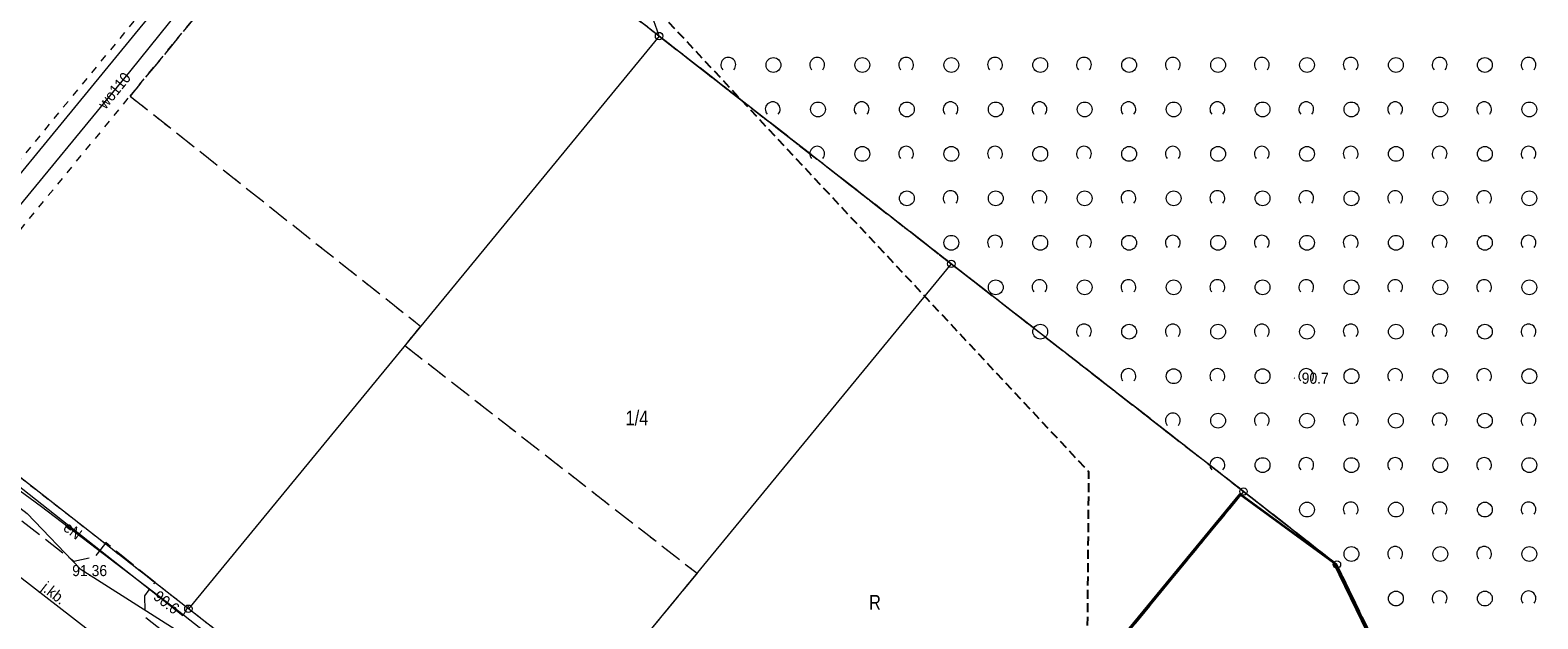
# Model space of a CAD drawing. Header units: metres. Extents: x 6540907 to 6541833, y 5893434 to 5894895.
# Tile 248 of 256: x 6541062 to 6541164, y 5894565 to 5894605. Entities that reach past the tile are written whole.
import ezdxf
from ezdxf.enums import TextEntityAlignment as Align

# ---------------------------------------------------------------- set-up
doc = ezdxf.new("R2010")
doc.units = ezdxf.units.M
doc.header["$MEASUREMENT"] = 0
for name, pattern in [('1.0_0.5', [1.5, 1, -0.5]), ('1.5_0.5', [2, 1.5, -0.5]), ('2', [0.9, 0.6, -0.3]), ('219-500', [0, 0]), ('egkk-500', [2, 1.5, -0.5]), ('egug-500', [1, 0.5, -0.5])]:
    doc.linetypes.add(name, pattern=pattern)
doc.layers.get('0').update_dxf_attribs({"color": 2, "linetype": 'CONTINUOUS', "lineweight": 5})
for name, color, linetype, lineweight in [('202-punkt graniczny', 251, 'CONTINUOUS', 9), ('210-oznaczenie konturu użytku gruntowego', 251, 'CONTINUOUS', 9), ('211-numer działki ewidencyjnej', 156, 'CONTINUOUS', 9), ('217-kontur klasyfikacyjny', 251, 'CONTINUOUS', 9), ('218-kontur użytku gruntowego', 251, 'CONTINUOUS', 9), ('219-działka ewidencyjna', 152, 'CONTINUOUS', 18), ('jezdnia', 251, 'CONTINUOUS', 9), ('jezdnia-Atr17', 251, 'CONTINUOUS', 9), ('ogrodzenie trwałe', 251, 'CONTINUOUS', 9), ('pikieta naturalna', 251, 'CONTINUOUS', 9), ('pikieta naturalna-Atr2', 251, 'CONTINUOUS', 9), ('pikieta sztuczna', 251, 'CONTINUOUS', 9), ('pikieta sztuczna-Atr2', 251, 'CONTINUOUS', 9), ('przewód elektroenergetyczny podziemny', 251, 'CONTINUOUS', 9), ('przewód elektroenergetyczny podziemny-Atr1', 251, 'CONTINUOUS', 9), ('przewód kanalizacyjny', 251, 'CONTINUOUS', 9), ('przewód wodociągowy', 251, 'CONTINUOUS', 9), ('przewód wodociągowy-Atr1', 251, 'CONTINUOUS', 9), ('rzędna', 251, 'CONTINUOUS', 9), ('rzędna-Atr2', 251, 'CONTINUOUS', 9), ('zadrzewienie  zakrzewienie', 252, 'CONTINUOUS', 15), ('Zakres', 252, 'CONTINUOUS', 15)]:
    doc.layers.add(name, color=color, linetype=linetype, lineweight=lineweight)
doc.styles.get("Standard").update_dxf_attribs({"font": 'Arial', "width": 0.75})
doc.linetypes.add('902-500', pattern='A,3.75,0,[1,ksztalty.shx,S=0.5,R=0,X=0,Y=0],3.75', length=7.5)

# ---------------------------------------------------------------- blocks, each defined once
blk = doc.blocks.new('202')
at = {"color": 0, "linetype": 'Continuous', "lineweight": 0}
blk.add_circle((0, 0), 0.25, dxfattribs=at)
blk = doc.blocks.new('PW01')
at = {"linetype": 'Continuous', "lineweight": 13}
h = blk.add_hatch(color=0, dxfattribs=at)
edge = h.paths.add_edge_path()
edge.add_arc((0, 0), 0.045, 0, 360)
blk = doc.blocks.new('OTZK1')
at = {"color": 0, "linetype": 'Continuous'}
blk.add_circle((0, 0), 0.5, dxfattribs=at)
blk = doc.blocks.new('OTZK2')
at = {"color": 0, "linetype": 'Continuous'}
blk.add_arc((0, 0), 0.5, 318.85, 221.162, dxfattribs=at)

msp = doc.modelspace()

# ---------------------------------------------------------------- linework, layer by layer
at = {"layer": '217-kontur klasyfikacyjny', "linetype": 'egkk-500', "lineweight": 18, "flags": 128}
for points in [[(6541084.67, 5894620.11), (6541068.7, 5894600.69)], [(6541084.67, 5894620.11), (6541104.39, 5894604.74)], [(6541104.39, 5894604.74), (6541084.67, 5894620.11)], [(6541104.39, 5894604.74), (6541124.11, 5894589.37)], [(6541124.11, 5894589.37), (6541104.39, 5894604.74)], [(6541068.7, 5894600.69), (6541088.3, 5894585.16)], [(6541124.11, 5894589.37), (6541143.83, 5894574.01)], [(6541143.83, 5894574.01), (6541124.11, 5894589.37)], [(6541088.3, 5894585.16), (6541087.23, 5894583.87)], [(6541087.23, 5894583.87), (6541106.95, 5894568.5)], [(6541143.83, 5894574.01), (6541124.77, 5894550.82)], [(6541124.77, 5894550.82), (6541143.83, 5894574.01)], [(6541150.13, 5894569.09), (6541143.83, 5894574.01)], [(6541143.83, 5894574.01), (6541150.13, 5894569.09)], [(6541106.95, 5894568.5), (6541092.35, 5894550.73)], [(6541159.93, 5894548.77), (6541150.13, 5894569.09)], [(6541150.13, 5894569.09), (6541159.93, 5894548.77)]]:
    msp.add_lwpolyline(points, dxfattribs=at)
at = {"layer": '218-kontur użytku gruntowego', "linetype": 'egug-500', "lineweight": 18, "flags": 128}
for points in [[(6541082.28, 5894621.97), (6541053.24, 5894586.61)], [(6541068.7, 5894600.69), (6541084.67, 5894620.11)], [(6541084.67, 5894620.11), (6541068.7, 5894600.69)], [(6541084.67, 5894620.11), (6541104.39, 5894604.74)], [(6541104.39, 5894604.74), (6541084.67, 5894620.11)], [(6541104.39, 5894604.74), (6541124.11, 5894589.37)], [(6541124.11, 5894589.37), (6541104.39, 5894604.74)], [(6541055.56, 5894584.7), (6541068.7, 5894600.69)], [(6541068.7, 5894600.69), (6541088.3, 5894585.16)], [(6541124.11, 5894589.37), (6541143.83, 5894574.01)], [(6541143.83, 5894574.01), (6541124.11, 5894589.37)], [(6541088.3, 5894585.16), (6541087.23, 5894583.87)], [(6541087.23, 5894583.87), (6541106.95, 5894568.5)], [(6541072.63, 5894566.1), (6541056.26, 5894578.87)], [(6541143.83, 5894574.01), (6541124.77, 5894550.82)], [(6541124.77, 5894550.82), (6541143.83, 5894574.01)], [(6541150.13, 5894569.09), (6541143.83, 5894574.01)], [(6541143.83, 5894574.01), (6541150.13, 5894569.09)], [(6541106.95, 5894568.5), (6541092.35, 5894550.73)], [(6541159.93, 5894548.77), (6541150.13, 5894569.09)], [(6541150.13, 5894569.09), (6541159.93, 5894548.77)], [(6541092.35, 5894550.73), (6541072.63, 5894566.1)]]:
    msp.add_lwpolyline(points, dxfattribs=at)
at = {"layer": '219-działka ewidencyjna', "linetype": '219-500', "lineweight": 18, "flags": 128}
for points in [[(6541104.39, 5894604.74), (6541084.67, 5894620.11)], [(6541104.39, 5894604.74), (6541072.63, 5894566.1)], [(6541124.11, 5894589.37), (6541104.39, 5894604.74)], [(6541124.11, 5894589.37), (6541092.35, 5894550.73)], [(6541143.83, 5894574.01), (6541124.11, 5894589.37)], [(6541072.63, 5894566.1), (6541056.26, 5894578.87)], [(6541143.83, 5894574.01), (6541112.07, 5894535.36)], [(6541150.13, 5894569.09), (6541143.83, 5894574.01)], [(6541159.93, 5894548.77), (6541150.13, 5894569.09)], [(6541092.35, 5894550.73), (6541072.63, 5894566.1)]]:
    msp.add_lwpolyline(points, dxfattribs=at)
at = {"layer": 'jezdnia', "linetype": '1.5_0.5', "lineweight": 18, "flags": 128}
msp.add_lwpolyline([(6541041.53, 5894568.78), (6541026.95, 5894551.02), (6540999.72, 5894517.88), (6540998.02, 5894516.39), (6541003.02, 5894513.32), (6541031.39, 5894547.82), (6541047.22, 5894567.1), (6541049.6, 5894569.16), (6541052.04, 5894569.84), (6541054.87, 5894569.62), (6541056.75, 5894568.7), (6541057.52, 5894568.13), (6541057.7, 5894566.5), (6541057.11, 5894565.72), (6541056.99, 5894565.58), (6541060.19, 5894563.03), (6541060.31, 5894563.2), (6541060.94, 5894564.01), (6541062.33, 5894564.34), (6541074.79, 5894554.63), (6541075, 5894553.04), (6541074.34, 5894552.22), (6541074.29, 5894552.13), (6541077.44, 5894549.66), (6541077.51, 5894549.76), (6541078.15, 5894550.58), (6541079.73, 5894550.78), (6541101.76, 5894533.61), (6541101.27, 5894531.34), (6541104.4, 5894528.88), (6541106.49, 5894529.92), (6541114.53, 5894523.62), (6541114.7, 5894522.03), (6541114.13, 5894521.28), (6541113.94, 5894521.02), (6541116.94, 5894518.72), (6541117.72, 5894519.72), (6541119.19, 5894519.98), (6541132.93, 5894509.28), (6541136.26, 5894513.61), (6541119.41, 5894526.76), (6541119.25, 5894528.37), (6541119.99, 5894529.38), (6541116.78, 5894531.97), (6541116.67, 5894531.8), (6541115.98, 5894530.92), (6541114.43, 5894530.67), (6541098.67, 5894542.96), (6541098.56, 5894544.48), (6541099.26, 5894545.38), (6541095.92, 5894547.97), (6541095.79, 5894547.81), (6541095.23, 5894547.11), (6541093.61, 5894546.9), (6541077.83, 5894559.22), (6541077.71, 5894560.73), (6541078.32, 5894561.57), (6541078.37, 5894561.64), (6541074.62, 5894564.6), (6541074.55, 5894564.52), (6541073.93, 5894563.7), (6541072.48, 5894563.37), (6541069.72, 5894565.51), (6541069.69, 5894566.96), (6541070.33, 5894567.82), (6541070.38, 5894567.87), (6541067.05, 5894570.56), (6541066.96, 5894570.44), (6541066.32, 5894569.61), (6541064.91, 5894569.28), (6541052.77, 5894578.68), (6541051.51, 5894579.06), (6541050.65, 5894578.99), (6541048.98, 5894577.84)], close=True, dxfattribs=at)
at = {"layer": 'ogrodzenie trwałe', "linetype": '902-500', "lineweight": 35, "flags": 128}
msp.add_lwpolyline([(6541112.25, 5894535.77), (6541143.6, 5894573.84), (6541149.92, 5894569.21), (6541159.79, 5894548.89), (6541136, 5894516.96)], dxfattribs=at)
at = {"layer": 'przewód elektroenergetyczny podziemny', "linetype": 'Continuous', "lineweight": 18, "flags": 128}
for points in [[(6541072.67, 5894566.33), (6541072.26, 5894565.62), (6541055.45, 5894578.86), (6541055.18, 5894585.24), (6541055.15, 5894585.94), (6541054.28, 5894586.93), (6541069.58, 5894605.54), (6541083.36, 5894622.05), (6541055.67, 5894641.48), (6541038.81, 5894653.24), (6541031.44, 5894657.6), (6541029.78, 5894658.74), (6541014.23, 5894670.16), (6541030.59, 5894686.92), (6541028.76, 5894688.91), (6541026.19, 5894691.71), (6541020.78, 5894697.58)], [(6541167.78, 5894513.62), (6541155.74, 5894501.8), (6541155.31, 5894501.72), (6541149.84, 5894505.7), (6541136.26, 5894515.43), (6541136.21, 5894516.19), (6541136.47, 5894516.52), (6541135.62, 5894516.66), (6541121.84, 5894527.36), (6541111.45, 5894535.61), (6541111.16, 5894535.86), (6541110.87, 5894536.12), (6541105.83, 5894539.88), (6541099.28, 5894544.98), (6541094.81, 5894548.23), (6541083.4, 5894557.15), (6541082.9, 5894557.76), (6541082.59, 5894558.02), (6541082.28, 5894558.28), (6541080.86, 5894558.91), (6541071.98, 5894565.91), (6541062.73, 5894572.97), (6541056.34, 5894577.65)]]:
    msp.add_lwpolyline(points, dxfattribs=at)
at = {"layer": 'przewód kanalizacyjny', "linetype": 'Continuous', "lineweight": 18, "flags": 128}
msp.add_lwpolyline([(6540987.13, 5894509.2), (6540988.87, 5894509.42), (6540990.07, 5894511.17), (6540994.71, 5894507.65), (6540995.86, 5894508.05), (6541022.49, 5894540.21), (6541050.71, 5894575.48), (6541052.2, 5894575.28), (6541077.6, 5894555.59), (6541117.04, 5894524.91), (6541118.91, 5894524.41), (6541144.72, 5894504.51), (6541146.02, 5894504.44), (6541152.79, 5894513.33), (6541183.85, 5894534.28)], dxfattribs=at)
at = {"layer": 'przewód wodociągowy', "linetype": 'Continuous', "lineweight": 18, "flags": 128}
for points in [[(6541050.97, 5894580.83), (6541068.68, 5894602.33), (6541077.33, 5894613.09), (6541081.45, 5894618.06), (6541084.92, 5894622.57), (6541052.87, 5894645.63), (6541011.16, 5894673.82)], [(6541050.97, 5894580.83), (6541061.75, 5894572.53), (6541065.32, 5894568.79), (6541073.65, 5894563.5), (6541078.17, 5894560.11), (6541085, 5894554.8), (6541090.1, 5894550.25), (6541107.98, 5894536.17), (6541112.21, 5894532.98), (6541123.17, 5894524.35), (6541144.62, 5894507.86), (6541144.87, 5894507.39)]]:
    msp.add_lwpolyline(points, dxfattribs=at)
at = {"layer": 'zadrzewienie  zakrzewienie', "linetype": '1.0_0.5', "lineweight": 18, "flags": 128}
msp.add_lwpolyline([(6541104.02, 5894605.79), (6541104.39, 5894604.74), (6541124.11, 5894589.37), (6541143.83, 5894574.01), (6541150.13, 5894569.09), (6541159.93, 5894548.77), (6541136.02, 5894516.7), (6541142.3, 5894516.92), (6541149.96, 5894522.93), (6541156.44, 5894528.19), (6541161.61, 5894531.33), (6541163.77, 5894542.22), (6541175.16, 5894539.79), (6541184.75, 5894549.63), (6541188.16, 5894562.26), (6541174.58, 5894591.54), (6541157.29, 5894625.58), (6541109.14, 5894626.29), (6541113.54, 5894620.29)], close=True, dxfattribs=at)
at = {"layer": 'Zakres', "linetype": '2', "lineweight": 25, "flags": 128}
msp.add_lwpolyline([(6540930.81, 5894635.71), (6540952.62, 5894601.07), (6541020.61, 5894646.61), (6541060.25, 5894653.6), (6541133.37, 5894575.35), (6541132.66, 5894490.36), (6541235.67, 5894528.91), (6541230.54, 5894570.6), (6541183.33, 5894595.57), (6541196.93, 5894664.31), (6541212.33, 5894670.08), (6541232.27, 5894677.4), (6541273.87, 5894666.3), (6541300.52, 5894668.1), (6541358.25, 5894655.91), (6541525.85, 5894564.12), (6541649.47, 5894550.16), (6541682.61, 5894587.2)], dxfattribs=at)

# ---------------------------------------------------------------- block references
at = {"layer": '202-punkt graniczny', "linetype": 'Continuous', "lineweight": 18}
for p in [(6541104.39, 5894604.74), (6541124.11, 5894589.37), (6541143.83, 5894574.01), (6541150.13, 5894569.09), (6541072.63, 5894566.1)]:
    msp.add_blockref('202', p, dxfattribs=at)
at = {"layer": 'pikieta naturalna', "linetype": 'Continuous', "lineweight": 13}
msp.add_blockref('PW01', (6541147.26, 5894581.66), dxfattribs=at)
at = {"layer": 'pikieta sztuczna', "linetype": 'Continuous', "lineweight": 13}
msp.add_blockref('PW01', (6541064.91, 5894569.28), dxfattribs=at)
at = {"layer": 'rzędna', "linetype": 'Continuous', "lineweight": 18}
msp.add_blockref('PW01', (6541071.98, 5894565.91), dxfattribs=at)
at = {"layer": 'zadrzewienie  zakrzewienie', "linetype": 'Continuous', "lineweight": 18}
for name, p in [('OTZK2', (6541109.06, 5894602.8)), ('OTZK1', (6541112.11, 5894602.79)), ('OTZK2', (6541115.06, 5894602.8)), ('OTZK1', (6541118.11, 5894602.79)), ('OTZK2', (6541121.06, 5894602.8)), ('OTZK1', (6541124.11, 5894602.79)), ('OTZK2', (6541127.06, 5894602.8)), ('OTZK1', (6541130.11, 5894602.79)), ('OTZK2', (6541133.06, 5894602.8)), ('OTZK1', (6541136.11, 5894602.79)), ('OTZK2', (6541139.06, 5894602.8)), ('OTZK1', (6541142.11, 5894602.79)), ('OTZK2', (6541145.06, 5894602.8)), ('OTZK1', (6541148.11, 5894602.79)), ('OTZK2', (6541151.06, 5894602.8)), ('OTZK1', (6541154.11, 5894602.79)), ('OTZK2', (6541157.06, 5894602.8)), ('OTZK1', (6541160.11, 5894602.79)), ('OTZK2', (6541163.06, 5894602.8)), ('OTZK2', (6541112.06, 5894599.8)), ('OTZK1', (6541115.11, 5894599.79)), ('OTZK2', (6541118.06, 5894599.8)), ('OTZK1', (6541121.11, 5894599.79)), ('OTZK2', (6541124.06, 5894599.8)), ('OTZK1', (6541127.11, 5894599.79)), ('OTZK2', (6541130.06, 5894599.8)), ('OTZK1', (6541133.11, 5894599.79)), ('OTZK2', (6541136.06, 5894599.8)), ('OTZK1', (6541139.11, 5894599.79)), ('OTZK2', (6541142.06, 5894599.8)), ('OTZK1', (6541145.11, 5894599.79)), ('OTZK2', (6541148.06, 5894599.8)), ('OTZK1', (6541151.11, 5894599.79)), ('OTZK2', (6541154.06, 5894599.8)), ('OTZK1', (6541157.11, 5894599.79)), ('OTZK2', (6541160.06, 5894599.8)), ('OTZK1', (6541163.11, 5894599.79)), ('OTZK2', (6541115.06, 5894596.8)), ('OTZK1', (6541118.11, 5894596.79)), ('OTZK2', (6541121.06, 5894596.8)), ('OTZK1', (6541124.11, 5894596.79)), ('OTZK2', (6541127.06, 5894596.8)), ('OTZK1', (6541130.11, 5894596.79)), ('OTZK2', (6541133.06, 5894596.8)), ('OTZK1', (6541136.11, 5894596.79)), ('OTZK2', (6541139.06, 5894596.8)), ('OTZK1', (6541142.11, 5894596.79)), ('OTZK2', (6541145.06, 5894596.8)), ('OTZK1', (6541148.11, 5894596.79)), ('OTZK2', (6541151.06, 5894596.8)), ('OTZK1', (6541154.11, 5894596.79)), ('OTZK2', (6541157.06, 5894596.8)), ('OTZK1', (6541160.11, 5894596.79)), ('OTZK2', (6541163.06, 5894596.8)), ('OTZK1', (6541121.11, 5894593.79)), ('OTZK2', (6541124.06, 5894593.8)), ('OTZK1', (6541127.11, 5894593.79)), ('OTZK2', (6541130.06, 5894593.8)), ('OTZK1', (6541133.11, 5894593.79)), ('OTZK2', (6541136.06, 5894593.8)), ('OTZK1', (6541139.11, 5894593.79)), ('OTZK2', (6541142.06, 5894593.8)), ('OTZK1', (6541145.11, 5894593.79)), ('OTZK2', (6541148.06, 5894593.8)), ('OTZK1', (6541151.11, 5894593.79)), ('OTZK2', (6541154.06, 5894593.8)), ('OTZK1', (6541157.11, 5894593.79)), ('OTZK2', (6541160.06, 5894593.8)), ('OTZK1', (6541163.11, 5894593.79)), ('OTZK1', (6541124.11, 5894590.79)), ('OTZK2', (6541127.06, 5894590.8)), ('OTZK1', (6541130.11, 5894590.79)), ('OTZK2', (6541133.06, 5894590.8)), ('OTZK1', (6541136.11, 5894590.79)), ('OTZK2', (6541139.06, 5894590.8)), ('OTZK1', (6541142.11, 5894590.79)), ('OTZK2', (6541145.06, 5894590.8)), ('OTZK1', (6541148.11, 5894590.79)), ('OTZK2', (6541151.06, 5894590.8)), ('OTZK1', (6541154.11, 5894590.79)), ('OTZK2', (6541157.06, 5894590.8)), ('OTZK1', (6541160.11, 5894590.79)), ('OTZK2', (6541163.06, 5894590.8)), ('OTZK1', (6541127.11, 5894587.79)), ('OTZK2', (6541130.06, 5894587.8)), ('OTZK1', (6541133.11, 5894587.79)), ('OTZK2', (6541136.06, 5894587.8)), ('OTZK1', (6541139.11, 5894587.79)), ('OTZK2', (6541142.06, 5894587.8)), ('OTZK1', (6541145.11, 5894587.79)), ('OTZK2', (6541148.06, 5894587.8)), ('OTZK1', (6541151.11, 5894587.79)), ('OTZK2', (6541154.06, 5894587.8)), ('OTZK1', (6541157.11, 5894587.79)), ('OTZK2', (6541160.06, 5894587.8)), ('OTZK1', (6541163.11, 5894587.79)), ('OTZK1', (6541130.11, 5894584.79)), ('OTZK2', (6541133.06, 5894584.8)), ('OTZK1', (6541136.11, 5894584.79)), ('OTZK2', (6541139.06, 5894584.8)), ('OTZK1', (6541142.11, 5894584.79)), ('OTZK2', (6541145.06, 5894584.8)), ('OTZK1', (6541148.11, 5894584.79)), ('OTZK2', (6541151.06, 5894584.8)), ('OTZK1', (6541154.11, 5894584.79)), ('OTZK2', (6541157.06, 5894584.8)), ('OTZK1', (6541160.11, 5894584.79)), ('OTZK2', (6541163.06, 5894584.8)), ('OTZK2', (6541136.06, 5894581.8)), ('OTZK1', (6541139.11, 5894581.79)), ('OTZK2', (6541142.06, 5894581.8)), ('OTZK1', (6541145.11, 5894581.79)), ('OTZK2', (6541148.06, 5894581.8)), ('OTZK1', (6541151.11, 5894581.79)), ('OTZK2', (6541154.06, 5894581.8)), ('OTZK1', (6541157.11, 5894581.79)), ('OTZK2', (6541160.06, 5894581.8)), ('OTZK1', (6541163.11, 5894581.79)), ('OTZK2', (6541139.06, 5894578.8)), ('OTZK1', (6541142.11, 5894578.79)), ('OTZK2', (6541145.06, 5894578.8)), ('OTZK1', (6541148.11, 5894578.79)), ('OTZK2', (6541151.06, 5894578.8)), ('OTZK1', (6541154.11, 5894578.79)), ('OTZK2', (6541157.06, 5894578.8)), ('OTZK1', (6541160.11, 5894578.79)), ('OTZK2', (6541163.06, 5894578.8)), ('OTZK2', (6541142.06, 5894575.8)), ('OTZK1', (6541145.11, 5894575.79)), ('OTZK2', (6541148.06, 5894575.8)), ('OTZK1', (6541151.11, 5894575.79)), ('OTZK2', (6541154.06, 5894575.8)), ('OTZK1', (6541157.11, 5894575.79)), ('OTZK2', (6541160.06, 5894575.8)), ('OTZK1', (6541163.11, 5894575.79)), ('OTZK1', (6541148.11, 5894572.79)), ('OTZK2', (6541151.06, 5894572.8)), ('OTZK1', (6541154.11, 5894572.79)), ('OTZK2', (6541157.06, 5894572.8)), ('OTZK1', (6541160.11, 5894572.79)), ('OTZK2', (6541163.06, 5894572.8)), ('OTZK1', (6541151.11, 5894569.79)), ('OTZK2', (6541154.06, 5894569.8)), ('OTZK1', (6541157.11, 5894569.79)), ('OTZK2', (6541160.06, 5894569.8)), ('OTZK1', (6541163.11, 5894569.79)), ('OTZK2', (6541157.06, 5894566.8)), ('OTZK2', (6541163.06, 5894566.8)), ('OTZK1', (6541154.11, 5894566.79)), ('OTZK1', (6541160.11, 5894566.79))]:
    msp.add_blockref(name, p, dxfattribs=at)

# ---------------------------------------------------------------- texts
at = {"layer": '210-oznaczenie konturu użytku gruntowego', "linetype": 'Continuous', "lineweight": 18, "width": 0.79}
msp.add_text('R', height=1, dxfattribs=at).set_placement((6541118.56, 5894566.03))
at = {"layer": '211-numer działki ewidencyjnej', "linetype": 'Continuous', "lineweight": 18, "width": 0.79}
msp.add_text('1/4', height=1, dxfattribs=at).set_placement((6541102.13, 5894579.47), align=Align.TOP_LEFT)
at = {"layer": 'jezdnia-Atr17', "width": 0.9}
msp.add_text('j.kb.', height=0.75, rotation=322.25, dxfattribs=at).set_placement((6541062.64, 5894567.39))
at = {"layer": 'pikieta naturalna-Atr2', "width": 0.9}
msp.add_text('90.7', height=0.75, dxfattribs=at).set_placement((6541147.75, 5894581.28))
at = {"layer": 'pikieta sztuczna-Atr2', "width": 0.9}
msp.add_text('91.36', height=0.75, dxfattribs=at).set_placement((6541064.79, 5894568.3))
at = {"layer": 'przewód elektroenergetyczny podziemny-Atr1', "width": 0.9}
msp.add_text('eN', height=0.75, rotation=322.648, dxfattribs=at).set_placement((6541064.35, 5894571.74), align=Align.MIDDLE_LEFT)
at = {"layer": 'przewód wodociągowy-Atr1', "width": 0.9}
msp.add_text('wo110', height=0.75, rotation=50.521, dxfattribs=at).set_placement((6541066.75, 5894599.99), align=Align.MIDDLE_LEFT)
at = {"layer": 'rzędna-Atr2', "width": 0.9}
msp.add_text('90.6', height=0.75, rotation=322.647, dxfattribs=at).set_placement((6541070.43, 5894567.09), align=Align.MIDDLE_LEFT)

doc.saveas('drawing.dxf')
